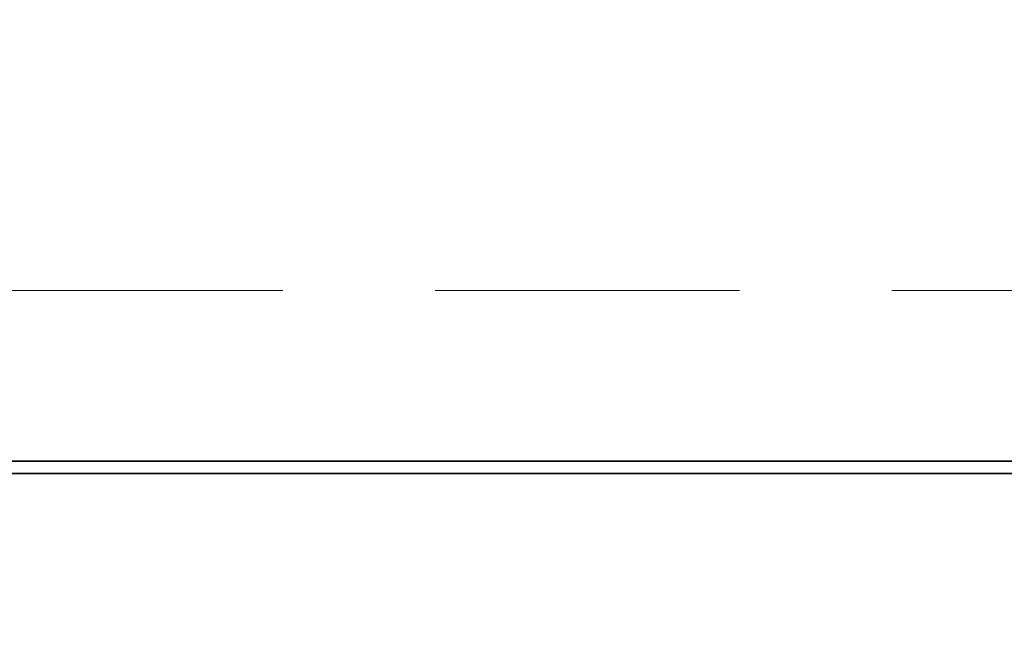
# Model space of a CAD drawing. Header units: millimetres. Extents: x 42175 to 97175, y 10092 to 468192.
# Tile 76 of 235: x 62854 to 63016, y 25301 to 25403. Entities that reach past the tile are written whole.
import ezdxf

# ---------------------------------------------------------------- set-up
doc = ezdxf.new("R2010")
doc.units = ezdxf.units.MM
doc.header["$XCLIPFRAME"] = 2
doc.linetypes.add('DASHED', pattern=[0.75, 0.5, -0.25])
doc.layers.add('Konstrukcja - Siatka mod', color=8, linetype='Continuous')
picture_1 = doc.add_image_def('image1.bmp', size_in_pixel=(951, 911))

msp = doc.modelspace()

# ---------------------------------------------------------------- linework, layer by layer
at = {"color": 8, "linetype": 'Continuous', "lineweight": 35, "ltscale": 100}
for p, q in [((61551.76, 25330.8), (63368.76, 25330.8)), ((61551.76, 25328.8), (63368.76, 25328.8)), ((61551.76, 25328.8), (63368.76, 25328.8))]:
    msp.add_line(p, q, dxfattribs=at)
at = {"color": 8, "linetype": 'Continuous', "lineweight": 35, "ltscale": 100, "flags": 128}
msp.add_lwpolyline([(61534.76, 25320.19), (61534.76, 25328.8), (63385.76, 25328.8), (63385.76, 25320.19)], dxfattribs=at)
at = {"layer": 'Konstrukcja - Siatka mod', "color": 8, "linetype": 'DASHED', "lineweight": 13, "ltscale": 100}
msp.add_line((53022.46, 25358.87), (82467.02, 25358.87), dxfattribs=at)

# ---------------------------------------------------------------- pictures from other files: only their frames are drawn
at = {"color": 8, "lineweight": 13}
image = msp.add_image(picture_1, insert=(61504.13, 26425.82), size_in_units=(1986.02, 1904.63), rotation=-90, dxfattribs=at)
image.set_boundary_path([(-0.5, -0.5), (950.5, 910.5)])

doc.saveas('drawing.dxf')
